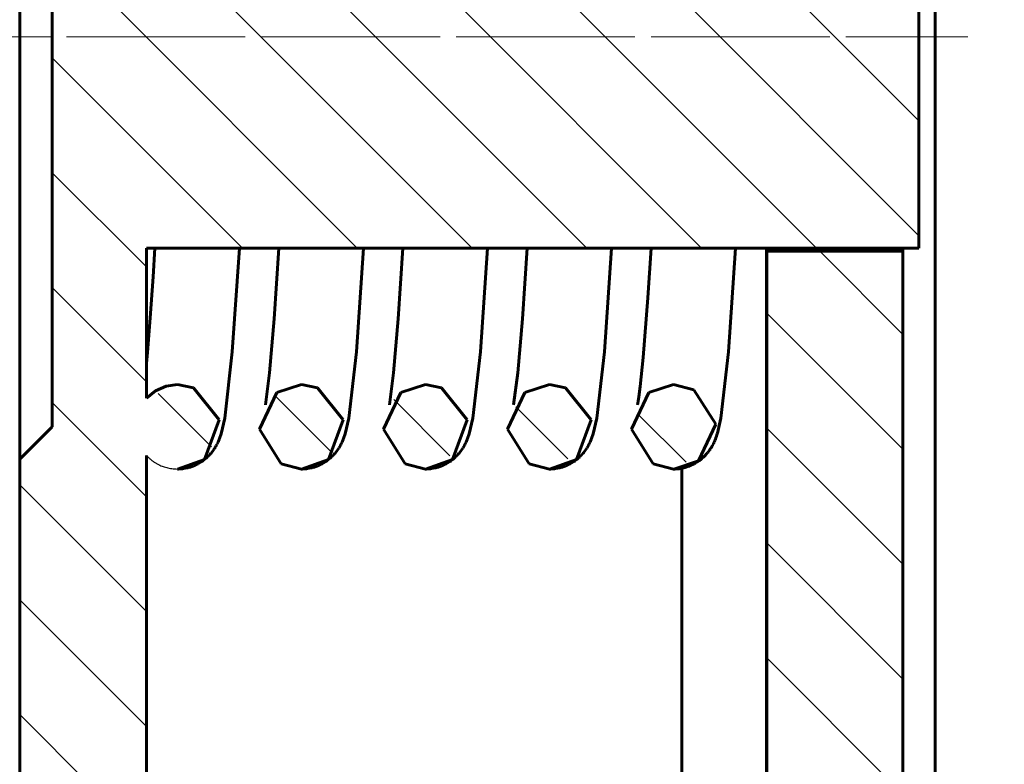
# Model space of a CAD drawing. Header units: millimetres. Extents: x 0 to 255, y -103 to 298.
# Tile 5 of 8: x 107 to 168, y 137 to 183. Entities that reach past the tile are written whole.
import ezdxf

# ---------------------------------------------------------------- set-up
doc = ezdxf.new("R2010")
doc.units = ezdxf.units.MM
for name, pattern in [('K5LT-1', [0]), ('K5LT_AXLED', [12, 7.5, -1.5, 1.5, -1.5]), ('K5LT_BASIC', [0]), ('K5LT_THIN', [0])]:
    doc.linetypes.add(name, pattern=pattern)
doc.layers.add('Системный слой', color=7, linetype='Continuous')
doc.layers.add('Системный слой (1)', color=251, linetype='Continuous', true_color=0x6c6c6c)
doc.styles.add('KDIMTEXTSTYLE', font='GOST_AU.SHX', dxfattribs={"width": 0.96, "oblique": 15, "height": 5})
doc.dimstyles.new('KDIMSTYLE (2.00)', dxfattribs={"dimtxt": 5, "dimasz": 1, "dimexe": 2, "dimexo": 0, "dimgap": 1, "dimtad": 1, "dimlfac": 0.5, "dimtxsty": 'KDIMTEXTSTYLE', "dimsah": 1, "dimcen": 0, "dimdle": 1, "dimadec": 0, "dimazin": 0, "dimtfac": 0.667, "dimtmove": 0, "dimatfit": 3, "dimfxl": 1, "dimtvp": 1, "dimtolj": 1, "dimtzin": 0, "dimarcsym": 0})

# ---------------------------------------------------------------- blocks, each defined once
blk = doc.blocks.new('U1')
at = {"layer": 'Системный слой (1)', "color": 143, "linetype": 'K5LT_BASIC', "lineweight": 60, "true_color": 0x33acca}
for p, q in [((115.506315, 160.273603), (114.954958, 159.822568)), ((116.159276, 160.558342), (115.506315, 160.273603)), ((116.864958, 160.655655), (116.159276, 160.558342)), ((117.849102, 160.462773), (116.864958, 160.655655)), ((119.432488, 158.485733), (117.849102, 160.462773)), ((118.520636, 156.049363), (119.432488, 158.485733)), ((116.864958, 155.455655), (118.520636, 156.049363))]:
    blk.add_line(p, q, dxfattribs=at)
blk = doc.blocks.new('U3')
at = {"layer": 'Системный слой (1)', "color": 143, "linetype": 'K5LT_BASIC', "lineweight": 60, "true_color": 0x33acca}
for p, q in [((138.261585, 160.164173), (137.186088, 157.903794)), ((139.784958, 160.655655), (138.261585, 160.164173)), ((140.769102, 160.462773), (139.784958, 160.655655)), ((142.352488, 158.485733), (140.769102, 160.462773)), ((141.440636, 156.049363), (142.352488, 158.485733)), ((137.186088, 157.903794), (138.523221, 155.781508)), ((139.784958, 155.455655), (141.440636, 156.049363)), ((138.523221, 155.781508), (139.784958, 155.455655))]:
    blk.add_line(p, q, dxfattribs=at)
blk = doc.blocks.new('U6')
at = {"layer": 'Системный слой (1)', "color": 143, "linetype": 'K5LT_BASIC', "lineweight": 60, "true_color": 0x33acca}
for p, q in [((145.901585, 160.164173), (144.826088, 157.903794)), ((147.424958, 160.655655), (145.901585, 160.164173)), ((148.677372, 160.335105), (147.424958, 160.655655)), ((150.023237, 158.21797), (148.677372, 160.335105)), ((144.826088, 157.903794), (146.163221, 155.781508)), ((148.956168, 155.953058), (150.023237, 158.21797)), ((147.425993, 155.455656), (148.956168, 155.953058)), ((146.163221, 155.781508), (147.424958, 155.455655)), ((147.424958, 155.455655), (147.425993, 155.455656))]:
    blk.add_line(p, q, dxfattribs=at)
blk = doc.blocks.new('U7')
at = {"layer": 'Системный слой (1)', "color": 143, "linetype": 'K5LT_BASIC', "lineweight": 60, "true_color": 0x33acca}
for p, q in [((122.981585, 160.164173), (121.906088, 157.903794)), ((124.504958, 160.655655), (122.981585, 160.164173)), ((125.489102, 160.462773), (124.504958, 160.655655)), ((127.072488, 158.485733), (125.489102, 160.462773)), ((126.160636, 156.049363), (127.072488, 158.485733)), ((121.906088, 157.903794), (123.243221, 155.781508)), ((124.504958, 155.455655), (126.160636, 156.049363)), ((123.243221, 155.781508), (124.504958, 155.455655))]:
    blk.add_line(p, q, dxfattribs=at)
blk = doc.blocks.new('U8')
at = {"layer": 'Системный слой (1)', "color": 143, "linetype": 'K5LT_BASIC', "lineweight": 60, "true_color": 0x33acca}
for p, q in [((130.621585, 160.164173), (129.546088, 157.903794)), ((132.144958, 160.655655), (130.621585, 160.164173)), ((133.129102, 160.462773), (132.144958, 160.655655)), ((134.712488, 158.485733), (133.129102, 160.462773)), ((133.800636, 156.049363), (134.712488, 158.485733)), ((129.546088, 157.903794), (130.883221, 155.781508)), ((132.144958, 155.455655), (133.800636, 156.049363)), ((130.883221, 155.781508), (132.144958, 155.455655))]:
    blk.add_line(p, q, dxfattribs=at)
blk = doc.blocks.new('U10')
at = {"layer": 'Системный слой (1)', "color": 143, "linetype": 'K5LT_BASIC', "lineweight": 60, "true_color": 0x33acca}
blk.add_line((153.134958, 119.055655), (153.134958, 169.055655), dxfattribs=at)
blk = doc.blocks.new('U12')
at = {"layer": 'Системный слой (1)', "color": 143, "linetype": 'K5LT_BASIC', "lineweight": 60, "true_color": 0x33acca}
blk.add_line((147.934958, 119.055655), (147.934958, 155.504963), dxfattribs=at)
blk = doc.blocks.new('U13')
at = {"layer": 'Системный слой (1)', "color": 143, "linetype": 'K5LT_BASIC', "lineweight": 60, "true_color": 0x33acca}
for p, q in [((161.534958, 195.055655), (161.534958, 195.255655)), ((161.534958, 168.855655), (161.534958, 169.055655))]:
    blk.add_line(p, q, dxfattribs=at)
blk = doc.blocks.new('U14')
at = {"layer": 'Системный слой (1)', "color": 143, "linetype": 'K5LT_BASIC', "lineweight": 60, "true_color": 0x33acca}
for p, q in [((153.154958, 195.055655), (153.154958, 195.255655)), ((153.154958, 168.855655), (153.154958, 169.055655))]:
    blk.add_line(p, q, dxfattribs=at)
blk = doc.blocks.new('U15')
at = {"layer": 'Системный слой (1)', "color": 143, "linetype": 'K5LT_BASIC', "lineweight": 60, "true_color": 0x33acca}
for p, q in [((135.963624, 169.055655), (135.520996, 162.670072)), ((135.520996, 162.670072), (135.055026, 158.589181)), ((135.055026, 158.589181), (134.829287, 157.612691)), ((134.642278, 157.117303), (134.585259, 156.999291)), ((134.691017, 157.22847), (134.642278, 157.117303)), ((134.712814, 157.281771), (134.691017, 157.22847)), ((134.723141, 157.30786), (134.712814, 157.281771)), ((134.728171, 157.320766), (134.723141, 157.30786)), ((134.730654, 157.327184), (134.728171, 157.320766)), ((134.829287, 157.612691), (134.730654, 157.327184)), ((134.336084, 156.589674), (134.237429, 156.461226)), ((134.402079, 156.684742), (134.336084, 156.589674)), ((134.432405, 156.73127), (134.402079, 156.684742)), ((134.446946, 156.754267), (134.432405, 156.73127)), ((134.454067, 156.765697), (134.446946, 156.754267)), ((134.45759, 156.771394), (134.454067, 156.765697)), ((134.476234, 156.802005), (134.45759, 156.771394)), ((134.536439, 156.906768), (134.476234, 156.802005)), ((134.563308, 156.956784), (134.536439, 156.906768)), ((134.576021, 156.981216), (134.563308, 156.956784)), ((134.582207, 156.99329), (134.576021, 156.981216)), ((134.585259, 156.999291), (134.582207, 156.99329)), ((133.637941, 155.912515), (133.537088, 155.847847)), ((133.686819, 155.946183), (133.637941, 155.912515)), ((133.710852, 155.963325), (133.686819, 155.946183)), ((133.722765, 155.97197), (133.710852, 155.963325)), ((133.728695, 155.97631), (133.722765, 155.97197)), ((133.813691, 156.041325), (133.728695, 155.97631)), ((133.910377, 156.122033), (133.813691, 156.041325)), ((133.956179, 156.162986), (133.910377, 156.122033)), ((133.978427, 156.183557), (133.956179, 156.162986)), ((133.989385, 156.193859), (133.978427, 156.183557)), ((133.994822, 156.199013), (133.989385, 156.193859)), ((134.066282, 156.269476), (133.994822, 156.199013)), ((134.15862, 156.368556), (134.066282, 156.269476)), ((134.201617, 156.418108), (134.15862, 156.368556)), ((134.222291, 156.442785), (134.201617, 156.418108)), ((134.232418, 156.455086), (134.222291, 156.442785)), ((134.237429, 156.461226), (134.232418, 156.455086)), ((132.161784, 155.455709), (132.144958, 155.455655)), ((132.178509, 155.455867), (132.161784, 155.455709)), ((132.186869, 155.455985), (132.178509, 155.455867)), ((132.191046, 155.456055), (132.186869, 155.455985)), ((132.295989, 155.459946), (132.191046, 155.456055)), ((132.408197, 155.468706), (132.295989, 155.459946)), ((132.464151, 155.474864), (132.408197, 155.468706)), ((132.492078, 155.478386), (132.464151, 155.474864)), ((132.506027, 155.480258), (132.492078, 155.478386)), ((132.512998, 155.481221), (132.506027, 155.480258)), ((132.622143, 155.498781), (132.512998, 155.481221)), ((132.733224, 155.521468), (132.622143, 155.498781)), ((132.788116, 155.534506), (132.733224, 155.521468)), ((132.815373, 155.541439), (132.788116, 155.534506)), ((132.828951, 155.545008), (132.815373, 155.541439)), ((132.835727, 155.546817), (132.828951, 155.545008)), ((132.938171, 155.576538), (132.835727, 155.546817)), ((133.046807, 155.612989), (132.938171, 155.576538)), ((133.100386, 155.632897), (133.046807, 155.612989)), ((133.126966, 155.643261), (133.100386, 155.632897)), ((133.140201, 155.648544), (133.126966, 155.643261)), ((133.146804, 155.651211), (133.140201, 155.648544)), ((133.247729, 155.694564), (133.146804, 155.651211)), ((133.352545, 155.744917), (133.247729, 155.694564)), ((133.403606, 155.771509), (133.352545, 155.744917)), ((133.428785, 155.78514), (133.403606, 155.771509)), ((133.441285, 155.792037), (133.428785, 155.78514)), ((133.447513, 155.795505), (133.441285, 155.792037)), ((133.537088, 155.847847), (133.447513, 155.795505))]:
    blk.add_line(p, q, dxfattribs=at)
blk = doc.blocks.new('U16')
at = {"layer": 'Системный слой (1)', "color": 143, "linetype": 'K5LT_BASIC', "lineweight": 60, "true_color": 0x33acca}
for p, q in [((143.603624, 169.055655), (143.160996, 162.670072)), ((143.160996, 162.670072), (142.695026, 158.589181)), ((142.695026, 158.589181), (142.469287, 157.612691)), ((142.282278, 157.117303), (142.225259, 156.999291)), ((142.331017, 157.22847), (142.282278, 157.117303)), ((142.352814, 157.281771), (142.331017, 157.22847)), ((142.363141, 157.30786), (142.352814, 157.281771)), ((142.368171, 157.320766), (142.363141, 157.30786)), ((142.370654, 157.327184), (142.368171, 157.320766)), ((142.469287, 157.612691), (142.370654, 157.327184)), ((141.976084, 156.589674), (141.877429, 156.461226)), ((142.042079, 156.684742), (141.976084, 156.589674)), ((142.072405, 156.73127), (142.042079, 156.684742)), ((142.086946, 156.754267), (142.072405, 156.73127)), ((142.094067, 156.765697), (142.086946, 156.754267)), ((142.09759, 156.771394), (142.094067, 156.765697)), ((142.116234, 156.802005), (142.09759, 156.771394)), ((142.176439, 156.906768), (142.116234, 156.802005)), ((142.203308, 156.956784), (142.176439, 156.906768)), ((142.216021, 156.981216), (142.203308, 156.956784)), ((142.222207, 156.99329), (142.216021, 156.981216)), ((142.225259, 156.999291), (142.222207, 156.99329)), ((141.277941, 155.912515), (141.177088, 155.847847)), ((141.326819, 155.946183), (141.277941, 155.912515)), ((141.350852, 155.963325), (141.326819, 155.946183)), ((141.362765, 155.97197), (141.350852, 155.963325)), ((141.368695, 155.97631), (141.362765, 155.97197)), ((141.453691, 156.041325), (141.368695, 155.97631)), ((141.550377, 156.122033), (141.453691, 156.041325)), ((141.596179, 156.162986), (141.550377, 156.122033)), ((141.618427, 156.183557), (141.596179, 156.162986)), ((141.629385, 156.193859), (141.618427, 156.183557)), ((141.634822, 156.199013), (141.629385, 156.193859)), ((141.706282, 156.269476), (141.634822, 156.199013)), ((141.79862, 156.368556), (141.706282, 156.269476)), ((141.841617, 156.418108), (141.79862, 156.368556)), ((141.862291, 156.442785), (141.841617, 156.418108)), ((141.872418, 156.455086), (141.862291, 156.442785)), ((141.877429, 156.461226), (141.872418, 156.455086)), ((139.801784, 155.455709), (139.784958, 155.455655)), ((139.818509, 155.455867), (139.801784, 155.455709)), ((139.826869, 155.455985), (139.818509, 155.455867)), ((139.831046, 155.456055), (139.826869, 155.455985)), ((139.935989, 155.459946), (139.831046, 155.456055)), ((140.048197, 155.468706), (139.935989, 155.459946)), ((140.104151, 155.474864), (140.048197, 155.468706)), ((140.132078, 155.478386), (140.104151, 155.474864)), ((140.146027, 155.480258), (140.132078, 155.478386)), ((140.152998, 155.481221), (140.146027, 155.480258)), ((140.262143, 155.498781), (140.152998, 155.481221)), ((140.373224, 155.521468), (140.262143, 155.498781)), ((140.428116, 155.534506), (140.373224, 155.521468)), ((140.455373, 155.541439), (140.428116, 155.534506)), ((140.468951, 155.545008), (140.455373, 155.541439)), ((140.475727, 155.546817), (140.468951, 155.545008)), ((140.578171, 155.576538), (140.475727, 155.546817)), ((140.686807, 155.612989), (140.578171, 155.576538)), ((140.740386, 155.632897), (140.686807, 155.612989)), ((140.766966, 155.643261), (140.740386, 155.632897)), ((140.780201, 155.648544), (140.766966, 155.643261)), ((140.786804, 155.651211), (140.780201, 155.648544)), ((140.887729, 155.694564), (140.786804, 155.651211)), ((140.992545, 155.744917), (140.887729, 155.694564)), ((141.043606, 155.771509), (140.992545, 155.744917)), ((141.068785, 155.78514), (141.043606, 155.771509)), ((141.081285, 155.792037), (141.068785, 155.78514)), ((141.087513, 155.795505), (141.081285, 155.792037)), ((141.177088, 155.847847), (141.087513, 155.795505))]:
    blk.add_line(p, q, dxfattribs=at)
blk = doc.blocks.new('U17')
at = {"layer": 'Системный слой (1)', "color": 143, "linetype": 'K5LT_BASIC', "lineweight": 60, "true_color": 0x33acca}
for p, q in [((122.824789, 164.697551), (123.114187, 169.055655)), ((122.538847, 161.376916), (122.824789, 164.697551)), ((122.277195, 159.401215), (122.538847, 161.376916))]:
    blk.add_line(p, q, dxfattribs=at)
blk = doc.blocks.new('U18')
at = {"layer": 'Системный слой (1)', "color": 143, "linetype": 'K5LT_BASIC', "lineweight": 60, "true_color": 0x33acca}
for p, q in [((151.243624, 169.055655), (150.801053, 162.670756)), ((150.801053, 162.670756), (150.335297, 158.59063)), ((150.335297, 158.59063), (150.124381, 157.662274)), ((149.912052, 157.095304), (149.898721, 157.067092)), ((149.918542, 157.10928), (149.912052, 157.095304)), ((149.921749, 157.116243), (149.918542, 157.10928)), ((149.923343, 157.11972), (149.921749, 157.116243)), ((149.92712, 157.127991), (149.923343, 157.11972)), ((149.931933, 157.138621), (149.92712, 157.127991)), ((149.937323, 157.150641), (149.931933, 157.138621)), ((149.945558, 157.169238), (149.937323, 157.150641)), ((149.960282, 157.203202), (149.945558, 157.169238)), ((149.968498, 157.222568), (149.960282, 157.203202)), ((149.972473, 157.232052), (149.968498, 157.222568)), ((149.974424, 157.236736), (149.972473, 157.232052)), ((149.994879, 157.286924), (149.974424, 157.236736)), ((150.030921, 157.380641), (149.994879, 157.286924)), ((150.062193, 157.468297), (150.030921, 157.380641)), ((150.093567, 157.562758), (150.062193, 157.468297)), ((150.112609, 157.623367), (150.093567, 157.562758)), ((150.124381, 157.662274), (150.112609, 157.623367)), ((149.55095, 156.503245), (149.519284, 156.46357)), ((149.566215, 156.522903), (149.55095, 156.503245)), ((149.573702, 156.532679), (149.566215, 156.522903)), ((149.577409, 156.537552), (149.573702, 156.532679)), ((149.644531, 156.629736), (149.577409, 156.537552)), ((149.677374, 156.677743), (149.644531, 156.629736)), ((149.693126, 156.701506), (149.677374, 156.677743)), ((149.700832, 156.713315), (149.693126, 156.701506)), ((149.704642, 156.7192), (149.700832, 156.713315)), ((149.706536, 156.722137), (149.704642, 156.7192)), ((149.71027, 156.727948), (149.706536, 156.722137)), ((149.723578, 156.748896), (149.71027, 156.727948)), ((149.732418, 156.763027), (149.723578, 156.748896)), ((149.738607, 156.773027), (149.732418, 156.763027)), ((149.743379, 156.780801), (149.738607, 156.773027)), ((149.747873, 156.78817), (149.743379, 156.780801)), ((149.753684, 156.797772), (149.747873, 156.78817)), ((149.757817, 156.804648), (149.753684, 156.797772)), ((149.759883, 156.8081), (149.757817, 156.804648)), ((149.760916, 156.80983), (149.759883, 156.8081)), ((149.761672, 156.811098), (149.760916, 156.80983)), ((149.768426, 156.822478), (149.761672, 156.811098)), ((149.772802, 156.82991), (149.768426, 156.822478)), ((149.775709, 156.834875), (149.772802, 156.82991)), ((149.777694, 156.838278), (149.775709, 156.834875)), ((149.779125, 156.840739), (149.777694, 156.838278)), ((149.780329, 156.842813), (149.779125, 156.840739)), ((149.781736, 156.84524), (149.780329, 156.842813)), ((149.784079, 156.849297), (149.781736, 156.84524)), ((149.788568, 156.857112), (149.784079, 156.849297)), ((149.791422, 156.862106), (149.788568, 156.857112)), ((149.792859, 156.864629), (149.791422, 156.862106)), ((149.793581, 156.865898), (149.792859, 156.864629)), ((149.797481, 156.872774), (149.793581, 156.865898)), ((149.802554, 156.881777), (149.797481, 156.872774)), ((149.805857, 156.887676), (149.802554, 156.881777)), ((149.808056, 156.891621), (149.805857, 156.887676)), ((149.809557, 156.894324), (149.808056, 156.891621)), ((149.810642, 156.89628), (149.809557, 156.894324)), ((149.811576, 156.897969), (149.810642, 156.89628)), ((149.812741, 156.900077), (149.811576, 156.897969)), ((149.814778, 156.903775), (149.812741, 156.900077)), ((149.81874, 156.911001), (149.814778, 156.903775)), ((149.821879, 156.916756), (149.81874, 156.911001)), ((149.823467, 156.919678), (149.821879, 156.916756)), ((149.870274, 157.009116), (149.823467, 156.919678)), ((149.898721, 157.067092), (149.870274, 157.009116)), ((148.887138, 155.892092), (148.799915, 155.837445)), ((148.987009, 155.960569), (148.887138, 155.892092)), ((149.03526, 155.996065), (148.987009, 155.960569)), ((149.058943, 156.014097), (149.03526, 155.996065)), ((149.070671, 156.02318), (149.058943, 156.014097)), ((149.076507, 156.027738), (149.070671, 156.02318)), ((149.158088, 156.094234), (149.076507, 156.027738)), ((149.254474, 156.179888), (149.158088, 156.094234)), ((149.299853, 156.223116), (149.254474, 156.179888)), ((149.321821, 156.244762), (149.299853, 156.223116)), ((149.332622, 156.255585), (149.321821, 156.244762)), ((149.337977, 156.260995), (149.332622, 156.255585)), ((149.451622, 156.383349), (149.337977, 156.260995)), ((149.519284, 156.46357), (149.451622, 156.383349)), ((147.476685, 155.456159), (147.424958, 155.455655)), ((147.516719, 155.457238), (147.476685, 155.456159)), ((147.536716, 155.458003), (147.516719, 155.457238)), ((147.546711, 155.458442), (147.536716, 155.458003)), ((147.551708, 155.458675), (147.546711, 155.458442)), ((147.638233, 155.464216), (147.551708, 155.458675)), ((147.758442, 155.476631), (147.638233, 155.464216)), ((147.818306, 155.484879), (147.758442, 155.476631)), ((147.848159, 155.489511), (147.818306, 155.484879)), ((147.863065, 155.491954), (147.848159, 155.489511)), ((147.870511, 155.493207), (147.863065, 155.491954)), ((147.874233, 155.493842), (147.870511, 155.493207)), ((147.88041, 155.4949), (147.874233, 155.493842)), ((147.884486, 155.495585), (147.88041, 155.4949)), ((147.887249, 155.496045), (147.884486, 155.495585)), ((147.889585, 155.496432), (147.887249, 155.496045)), ((147.891922, 155.496818), (147.889585, 155.496432)), ((147.894467, 155.497239), (147.891922, 155.496818)), ((147.899339, 155.498051), (147.894467, 155.497239)), ((147.908948, 155.499701), (147.899339, 155.498051)), ((147.923495, 155.502448), (147.908948, 155.499701)), ((147.930716, 155.503988), (147.923495, 155.502448)), ((147.934311, 155.50481), (147.930716, 155.503988)), ((147.94995, 155.508491), (147.934311, 155.50481)), ((147.96859, 155.512824), (147.94995, 155.508491)), ((147.989395, 155.517619), (147.96859, 155.512824)), ((148.006982, 155.521661), (147.989395, 155.517619)), ((148.020911, 155.524868), (148.006982, 155.521661)), ((148.048236, 155.531211), (148.020911, 155.524868)), ((148.102426, 155.544251), (148.048236, 155.531211)), ((148.152242, 155.557196), (148.102426, 155.544251)), ((148.176932, 155.564106), (148.152242, 155.557196)), ((148.18921, 155.567693), (148.176932, 155.564106)), ((148.19533, 155.569521), (148.18921, 155.567693)), ((148.295949, 155.602107), (148.19533, 155.569521)), ((148.403801, 155.642018), (148.295949, 155.602107)), ((148.456906, 155.663632), (148.403801, 155.642018)), ((148.483228, 155.674841), (148.456906, 155.663632)), ((148.496328, 155.680545), (148.483228, 155.674841)), ((148.502862, 155.683421), (148.496328, 155.680545)), ((148.602394, 155.729858), (148.502862, 155.683421)), ((148.70619, 155.783725), (148.602394, 155.729858)), ((148.756623, 155.81201), (148.70619, 155.783725)), ((148.781459, 155.826468), (148.756623, 155.81201)), ((148.793779, 155.833774), (148.781459, 155.826468)), ((148.799915, 155.837445), (148.793779, 155.833774))]:
    blk.add_line(p, q, dxfattribs=at)
blk = doc.blocks.new('U19')
at = {"layer": 'Системный слой (1)', "color": 143, "linetype": 'K5LT_BASIC', "lineweight": 60, "true_color": 0x33acca}
for p, q in [((115.363826, 167.291615), (115.474187, 169.055655)), ((115.190177, 164.770265), (115.363826, 167.291615)), ((115.017598, 162.622264), (115.190177, 164.770265)), ((114.95501, 161.940942), (115.017598, 162.622264))]:
    blk.add_line(p, q, dxfattribs=at)
blk = doc.blocks.new('U20')
at = {"layer": 'Системный слой (1)', "color": 143, "linetype": 'K5LT_BASIC', "lineweight": 60, "true_color": 0x33acca}
for p, q in [((138.104789, 164.697551), (138.394187, 169.055655)), ((137.818847, 161.376916), (138.104789, 164.697551)), ((137.557195, 159.401215), (137.818847, 161.376916))]:
    blk.add_line(p, q, dxfattribs=at)
blk = doc.blocks.new('U21')
at = {"layer": 'Системный слой (1)', "color": 143, "linetype": 'K5LT_BASIC', "lineweight": 60, "true_color": 0x33acca}
for p, q in [((128.323624, 169.055655), (127.880996, 162.670072)), ((127.880996, 162.670072), (127.415026, 158.589181)), ((127.415026, 158.589181), (127.189287, 157.612691)), ((127.002278, 157.117303), (126.945259, 156.999291)), ((127.051017, 157.22847), (127.002278, 157.117303)), ((127.072814, 157.281771), (127.051017, 157.22847)), ((127.083141, 157.30786), (127.072814, 157.281771)), ((127.088171, 157.320766), (127.083141, 157.30786)), ((127.090654, 157.327184), (127.088171, 157.320766)), ((127.189287, 157.612691), (127.090654, 157.327184)), ((126.696084, 156.589674), (126.597429, 156.461226)), ((126.762079, 156.684742), (126.696084, 156.589674)), ((126.792405, 156.73127), (126.762079, 156.684742)), ((126.806946, 156.754267), (126.792405, 156.73127)), ((126.814067, 156.765697), (126.806946, 156.754267)), ((126.81759, 156.771394), (126.814067, 156.765697)), ((126.836234, 156.802005), (126.81759, 156.771394)), ((126.896439, 156.906768), (126.836234, 156.802005)), ((126.923308, 156.956784), (126.896439, 156.906768)), ((126.936021, 156.981216), (126.923308, 156.956784)), ((126.942207, 156.99329), (126.936021, 156.981216)), ((126.945259, 156.999291), (126.942207, 156.99329)), ((125.997941, 155.912515), (125.897088, 155.847847)), ((126.046819, 155.946183), (125.997941, 155.912515)), ((126.070852, 155.963325), (126.046819, 155.946183)), ((126.082765, 155.97197), (126.070852, 155.963325)), ((126.088695, 155.97631), (126.082765, 155.97197)), ((126.173691, 156.041325), (126.088695, 155.97631)), ((126.270377, 156.122033), (126.173691, 156.041325)), ((126.316179, 156.162986), (126.270377, 156.122033)), ((126.338427, 156.183557), (126.316179, 156.162986)), ((126.349385, 156.193859), (126.338427, 156.183557)), ((126.354822, 156.199013), (126.349385, 156.193859)), ((126.426282, 156.269476), (126.354822, 156.199013)), ((126.51862, 156.368556), (126.426282, 156.269476)), ((126.561617, 156.418108), (126.51862, 156.368556)), ((126.582291, 156.442785), (126.561617, 156.418108)), ((126.592418, 156.455086), (126.582291, 156.442785)), ((126.597429, 156.461226), (126.592418, 156.455086)), ((124.521784, 155.455709), (124.504958, 155.455655)), ((124.538509, 155.455867), (124.521784, 155.455709)), ((124.546869, 155.455985), (124.538509, 155.455867)), ((124.551046, 155.456055), (124.546869, 155.455985)), ((124.655989, 155.459946), (124.551046, 155.456055)), ((124.768197, 155.468706), (124.655989, 155.459946)), ((124.824151, 155.474864), (124.768197, 155.468706)), ((124.852078, 155.478386), (124.824151, 155.474864)), ((124.866027, 155.480258), (124.852078, 155.478386)), ((124.872998, 155.481221), (124.866027, 155.480258)), ((124.982143, 155.498781), (124.872998, 155.481221)), ((125.093224, 155.521468), (124.982143, 155.498781)), ((125.148116, 155.534506), (125.093224, 155.521468)), ((125.175373, 155.541439), (125.148116, 155.534506)), ((125.188951, 155.545008), (125.175373, 155.541439)), ((125.195727, 155.546817), (125.188951, 155.545008)), ((125.298171, 155.576538), (125.195727, 155.546817)), ((125.406807, 155.612989), (125.298171, 155.576538)), ((125.460386, 155.632897), (125.406807, 155.612989)), ((125.486966, 155.643261), (125.460386, 155.632897)), ((125.500201, 155.648544), (125.486966, 155.643261)), ((125.506804, 155.651211), (125.500201, 155.648544)), ((125.607729, 155.694564), (125.506804, 155.651211)), ((125.712545, 155.744917), (125.607729, 155.694564)), ((125.763606, 155.771509), (125.712545, 155.744917)), ((125.788785, 155.78514), (125.763606, 155.771509)), ((125.801285, 155.792037), (125.788785, 155.78514)), ((125.807513, 155.795505), (125.801285, 155.792037)), ((125.897088, 155.847847), (125.807513, 155.795505))]:
    blk.add_line(p, q, dxfattribs=at)
blk = doc.blocks.new('U22')
at = {"layer": 'Системный слой (1)', "color": 143, "linetype": 'K5LT_BASIC', "lineweight": 60, "true_color": 0x33acca}
for p, q in [((130.464789, 164.697551), (130.754187, 169.055655)), ((130.178847, 161.376916), (130.464789, 164.697551)), ((129.917195, 159.401215), (130.178847, 161.376916))]:
    blk.add_line(p, q, dxfattribs=at)
blk = doc.blocks.new('U23')
at = {"layer": 'Системный слой (1)', "color": 143, "linetype": 'K5LT_BASIC', "lineweight": 60, "true_color": 0x33acca}
for p, q in [((145.837363, 165.99403), (146.034187, 169.055655)), ((145.549716, 162.312021), (145.837363, 165.99403)), ((145.365289, 160.541927), (145.549716, 162.312021)), ((145.278217, 159.889105), (145.365289, 160.541927)), ((145.20816, 159.459803), (145.21745, 159.511381)), ((145.21745, 159.511381), (145.236859, 159.624582)), ((145.236859, 159.624582), (145.278217, 159.889105)), ((145.197195, 159.401215), (145.200187, 159.416864)), ((145.200187, 159.416864), (145.201715, 159.42501)), ((145.201715, 159.42501), (145.203617, 159.435219)), ((145.203617, 159.435219), (145.20816, 159.459803))]:
    blk.add_line(p, q, dxfattribs=at)
blk = doc.blocks.new('U24')
at = {"layer": 'Системный слой (1)', "color": 143, "linetype": 'K5LT_BASIC', "lineweight": 60, "true_color": 0x33acca}
for p, q in [((120.683624, 169.055655), (120.240996, 162.670073)), ((120.240996, 162.670073), (119.775026, 158.589181)), ((119.775026, 158.589181), (119.549287, 157.612691)), ((119.362278, 157.117303), (119.305259, 156.999291)), ((119.411017, 157.22847), (119.362278, 157.117303)), ((119.432814, 157.281771), (119.411017, 157.22847)), ((119.443141, 157.30786), (119.432814, 157.281771)), ((119.448171, 157.320766), (119.443141, 157.30786)), ((119.450654, 157.327184), (119.448171, 157.320766)), ((119.549287, 157.612691), (119.450654, 157.327184)), ((119.056084, 156.589674), (118.957429, 156.461226)), ((119.122079, 156.684742), (119.056084, 156.589674)), ((119.152405, 156.73127), (119.122079, 156.684742)), ((119.166946, 156.754267), (119.152405, 156.73127)), ((119.174067, 156.765697), (119.166946, 156.754267)), ((119.17759, 156.771394), (119.174067, 156.765697)), ((119.196234, 156.802005), (119.17759, 156.771394)), ((119.256439, 156.906768), (119.196234, 156.802005)), ((119.283308, 156.956784), (119.256439, 156.906768)), ((119.296021, 156.981216), (119.283308, 156.956784)), ((119.302207, 156.99329), (119.296021, 156.981216)), ((119.305259, 156.999291), (119.302207, 156.99329)), ((118.357941, 155.912515), (118.257088, 155.847847)), ((118.406819, 155.946183), (118.357941, 155.912515)), ((118.430852, 155.963325), (118.406819, 155.946183)), ((118.442765, 155.97197), (118.430852, 155.963325)), ((118.448695, 155.97631), (118.442765, 155.97197)), ((118.533691, 156.041325), (118.448695, 155.97631)), ((118.630377, 156.122033), (118.533691, 156.041325)), ((118.676179, 156.162986), (118.630377, 156.122033)), ((118.698427, 156.183557), (118.676179, 156.162986)), ((118.709385, 156.193859), (118.698427, 156.183557)), ((118.714822, 156.199013), (118.709385, 156.193859)), ((118.786282, 156.269476), (118.714822, 156.199013)), ((118.87862, 156.368556), (118.786282, 156.269476)), ((118.921617, 156.418108), (118.87862, 156.368556)), ((118.942291, 156.442785), (118.921617, 156.418108)), ((118.952418, 156.455086), (118.942291, 156.442785)), ((118.957429, 156.461226), (118.952418, 156.455086)), ((116.88173, 155.455708), (116.864958, 155.455655)), ((116.898466, 155.455866), (116.88173, 155.455708)), ((116.906833, 155.455985), (116.898466, 155.455866)), ((116.911014, 155.456054), (116.906833, 155.455985)), ((117.015972, 155.459945), (116.911014, 155.456054)), ((117.128175, 155.468704), (117.015972, 155.459945)), ((117.184126, 155.47486), (117.128175, 155.468704)), ((117.212051, 155.478382), (117.184126, 155.47486)), ((117.226, 155.480254), (117.212051, 155.478382)), ((117.23297, 155.481217), (117.226, 155.480254)), ((117.342127, 155.498779), (117.23297, 155.481217)), ((117.45322, 155.521467), (117.342127, 155.498779)), ((117.508115, 155.534506), (117.45322, 155.521467)), ((117.535372, 155.541439), (117.508115, 155.534506)), ((117.548951, 155.545008), (117.535372, 155.541439)), ((117.555727, 155.546817), (117.548951, 155.545008)), ((117.65817, 155.576538), (117.555727, 155.546817)), ((117.766807, 155.612989), (117.65817, 155.576538)), ((117.820386, 155.632897), (117.766807, 155.612989)), ((117.846966, 155.643261), (117.820386, 155.632897)), ((117.860201, 155.648544), (117.846966, 155.643261)), ((117.866804, 155.651211), (117.860201, 155.648544)), ((117.967729, 155.694564), (117.866804, 155.651211)), ((118.072545, 155.744917), (117.967729, 155.694564)), ((118.123606, 155.771509), (118.072545, 155.744917)), ((118.148785, 155.78514), (118.123606, 155.771509)), ((118.161285, 155.792037), (118.148785, 155.78514)), ((118.167513, 155.795505), (118.161285, 155.792037)), ((118.257088, 155.847847), (118.167513, 155.795505))]:
    blk.add_line(p, q, dxfattribs=at)
blk = doc.blocks.new('KDIMARROW_01')
at = {"layer": 'Системный слой'}
blk.add_hatch(color=0, dxfattribs=at).paths.add_polyline_path([(-5, -0.658), (0, 0), (-5, 0.658), (-4.5, 0)])
at = {"layer": 'Системный слой', "color": 0, "linetype": 'K5LT_THIN', "lineweight": 18}
for p, q in [((-4.5, 0), (-5, 0.658)), ((-5, 0.658), (0, 0)), ((0, 0), (-5, -0.658)), ((-5, -0.658), (-4.5, 0))]:
    blk.add_line(p, q, dxfattribs=at)
at = {"layer": 'Системный слой (1)', "color": 0, "linetype": 'K5LT_THIN', "lineweight": 18}
blk.add_line((91.535, 182.056), (89.535, 182.056), dxfattribs=at)
blk = doc.blocks.new('D0')
at = {"layer": 'Defpoints', "color": 0}
for p in [(163.534958, 249.855655), (91.534958, 241.955655), (91.534958, 79.323398)]:
    blk.add_point(p, dxfattribs=at)
at = {"layer": 'Системный слой (1)', "color": 0, "lineweight": -2}
for p, q in [((163.534958, 249.855655), (163.534958, 77.323398)), ((91.534958, 241.955655), (91.534958, 77.323398)), ((162.534958, 79.323398), (92.534958, 79.323398))]:
    blk.add_line(p, q, dxfattribs=at)
blk.add_blockref('KDIMARROW_01', (163.534958, 79.323398), dxfattribs=at)
at = {"layer": 'Системный слой (1)', "color": 0, "lineweight": -2, "rotation": 180}
blk.add_blockref('KDIMARROW_01', (91.534958, 79.323398), dxfattribs=at)
at = {"layer": 'Системный слой (1)', "color": 7, "insert": (127.534958, 82.823398), "char_height": 5, "attachment_point": 5, "style": 'KDIMTEXTSTYLE'}
blk.add_mtext('\\A1;\\H5.0;\\W0.960;\\Q15;36{\\H3.335000;%%p2}', dxfattribs=at)

msp = doc.modelspace()

# ---------------------------------------------------------------- hatches: boundary and pattern name
at = {"layer": 'Системный слой (1)'}
h = msp.add_hatch(dxfattribs=at)
h.set_pattern_fill('', angle=-45, style=0, pattern_type=0)
h.set_pattern_definition([(-45, (0, 0), (3.53553, 3.53553), [])])
h.paths.add_polyline_path([(163.535, 130.676), (161.535, 130.676), (161.535, 168.856), (153.155, 168.856), (153.155, 115.076), (163.535, 115.076)])
h.paths.add_polyline_path([(153.155, 233.436), (163.535, 233.436), (163.535, 249.036), (153.155, 249.036)])
h.paths.add_polyline_path([(153.155, 202.236), (153.155, 195.256), (161.535, 195.256), (161.535, 202.236)])
h.paths.add_polyline_path([(153.155, 207.822), (152.604, 208.273), (151.951, 208.558), (151.245, 208.656), (149.038, 207.434), (148.895, 204.935), (150.93, 203.475), (153.155, 204.289)])
h.paths.add_polyline_path([(147.425, 155.456), (149.622, 156.661), (149.782, 159.159), (147.758, 160.634), (145.426, 159.722), (144.945, 157.265), (146.761, 155.542)])
h.paths.add_polyline_path([(143.605, 208.656), (141.408, 207.45), (141.241, 204.967), (143.291, 203.475), (145.616, 204.404), (146.079, 206.863), (144.251, 208.574)])
h.paths.add_polyline_path([(139.785, 155.456), (141.982, 156.661), (142.142, 159.159), (140.118, 160.634), (137.786, 159.722), (137.305, 157.265), (139.121, 155.542)])
h.paths.add_polyline_path([(135.965, 208.656), (133.768, 207.45), (133.601, 204.967), (135.651, 203.475), (137.976, 204.404), (138.439, 206.863), (136.611, 208.574)])
h.paths.add_polyline_path([(132.145, 155.456), (134.342, 156.661), (134.502, 159.159), (132.478, 160.634), (130.146, 159.722), (129.665, 157.265), (131.481, 155.542)])
h.paths.add_polyline_path([(128.325, 208.656), (126.128, 207.45), (125.961, 204.967), (128.011, 203.475), (130.336, 204.404), (130.799, 206.863), (128.971, 208.574)])
h.paths.add_polyline_path([(124.505, 155.456), (126.702, 156.661), (126.862, 159.159), (124.838, 160.634), (122.506, 159.722), (122.025, 157.265), (123.841, 155.542)])
h.paths.add_polyline_path([(120.685, 208.656), (118.488, 207.45), (118.321, 204.967), (120.371, 203.475), (122.696, 204.404), (123.159, 206.863), (121.331, 208.574)])
h.paths.add_polyline_path([(116.865, 155.456), (118.87, 156.398), (119.342, 158.856), (117.519, 160.572), (115.09, 159.958), (114.955, 159.823), (114.955, 169.056), (162.535, 169.056), (162.535, 195.056), (114.955, 195.056), (114.955, 228.856), (107.155, 228.856), (107.155, 208.056), (109.155, 206.056), (109.155, 158.056), (107.155, 156.056), (107.155, 135.256), (114.955, 135.256), (114.955, 156.289), (115.506, 155.838), (116.159, 155.553)])

# ---------------------------------------------------------------- linework, layer by layer
at = {"layer": 'Системный слой (1)', "color": 143, "linetype": 'K5LT_BASIC', "lineweight": 60, "true_color": 0x33acca}
for p, q in [((163.535, 130.676), (163.535, 233.436)), ((107.155, 156.056), (107.155, 208.056)), ((109.155, 158.056), (109.155, 206.056)), ((162.535, 195.056), (162.535, 169.056)), ((114.955, 169.056), (114.955, 159.823)), ((114.955, 169.056), (162.535, 169.056)), ((161.535, 168.856), (153.155, 168.856)), ((153.155, 115.076), (153.155, 168.856)), ((161.535, 168.856), (161.535, 130.676)), ((109.155, 158.056), (107.155, 156.056)), ((107.155, 135.256), (107.155, 156.056)), ((114.955, 156.289), (114.955, 135.256))]:
    msp.add_line(p, q, dxfattribs=at)
at = {"layer": 'Системный слой (1)', "color": 30, "linetype": 'K5LT_AXLED', "lineweight": 18, "true_color": 0xff8000}
for p, q in [((89.535, 182.056), (165.535, 182.056)), ((165.535, 182.056), (105.155, 182.056))]:
    msp.add_line(p, q, dxfattribs=at)
at = {"layer": 'Системный слой (1)', "color": 7, "linetype": 'K5LT-1'}
msp.add_open_spline([(114.955, 156.289), (114.992, 156.249), (115.069, 156.171), (115.192, 156.061), (115.281, 155.992), (115.33, 155.956), (115.342, 155.947), (115.362, 155.932), (115.405, 155.903), (115.49, 155.846), (115.62, 155.77), (115.811, 155.674), (116.057, 155.578), (116.305, 155.512), (116.52, 155.477), (116.688, 155.46), (116.804, 155.456), (116.865, 155.456)], degree=3, knots=[0, 0, 0, 0, 0.513479, 1.026958, 1.540437, 1.566714, 1.601074, 1.669794, 1.807234, 2.082114, 2.631873, 3.211619, 4.085342, 5.102111, 5.609036, 6.115526, 6.689018, 6.689018, 6.689018, 6.689018], dxfattribs=at)

# ---------------------------------------------------------------- block references
at = {"layer": 'Системный слой (1)'}
for name in ['U12', 'U10', 'U19', 'U17', 'U22', 'U20', 'U23', 'U24', 'U21', 'U15', 'U16', 'U18', 'U14', 'U13', 'U1', 'U7', 'U8', 'U3', 'U6']:
    msp.add_blockref(name, (0, 0), dxfattribs=at)

# ---------------------------------------------------------------- dimensions: what is measured, and where the dimension line sits
at = {"layer": 'Системный слой (1)', "color": 7}
dim = msp.add_linear_dim(base=(91.535, 79.323), p1=(163.535, 249.856), p2=(91.535, 241.956), dimstyle='KDIMSTYLE (2.00)', override={"dimexo": 0, "dimpost": '\\H5.0;\\W0.960;\\Q15;<>', "dimblk1": 'KDIMARROW_01', "dimblk2": 'KDIMARROW_01', "dimse1": 0, "dimse2": 0, "dimclrt": 7, "dimtol": 1, "dimtp": 2, "dimtm": 2, "dimtdec": 0, "dimtolj": 1}, dxfattribs=at)
dim.commit()
dim.dimension.update_dxf_attribs({"geometry": 'D0', "text_midpoint": (127.535, 79.323), "dimtype": 160})

doc.saveas('drawing.dxf')
